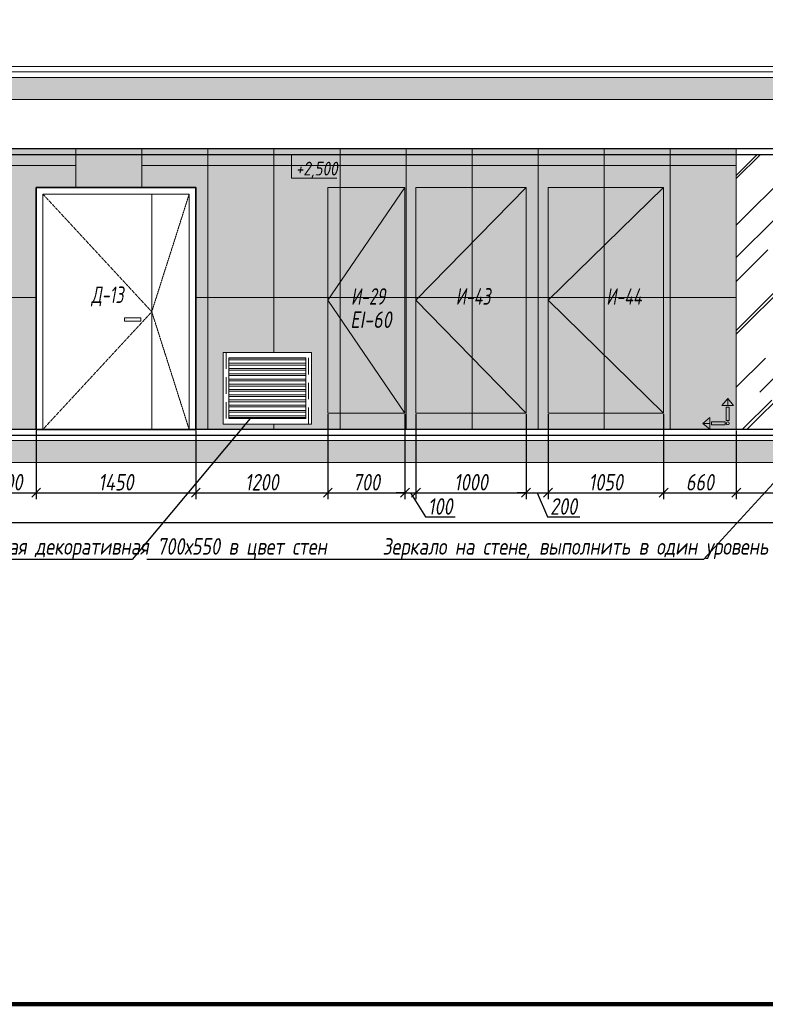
# Model space of a CAD drawing. Header units: millimetres. Extents: x -84210938 to 7466299, y -86687 to 22081.
# Tile 249 of 256: x 155086 to 161860, y -10017 to -1068. Entities that reach past the tile are written whole.
import ezdxf
from ezdxf import colors
from ezdxf.entities.mleader import LeaderData, LeaderLine
from ezdxf.math import Vec2, Vec3

# ---------------------------------------------------------------- set-up
doc = ezdxf.new("R2010")
doc.units = ezdxf.units.MM
for name, pattern in [('( Hidden )', [0.375, 0.25, -0.125]), ('DASHDOT', [25.4, 12.7, -6.35, 0, -6.35]), ('DASHED', [0.75, 0.5, -0.25])]:
    doc.linetypes.add(name, pattern=pattern)
doc.layers.get('Defpoints').update_dxf_attribs({"color": 31})
for name, color, linetype, lineweight in [('A-DETL-GENF', 7, 'Continuous', 5), ('meb', 26, 'Continuous', 15), ('nadpisi_v_tablice', 7, 'Continuous', 9), ('Двери', 7, 'Continuous', 5), ('Отделка стен', 253, 'Continuous', 0)]:
    doc.layers.add(name, color=color, linetype=linetype, lineweight=lineweight)
for name, color, linetype, lineweight, true_color in [('dim_obm', 7, 'Continuous', 9, 0x005700), ('dim_razv', 7, 'DASHDOT', 9, 0x285228), ('pol', 7, 'Continuous', 15, 0x55666d)]:
    doc.layers.add(name, color=color, linetype=linetype, lineweight=lineweight, true_color=true_color)
doc.styles.add('fl_iso paper', font='isocpeur.ttf', dxfattribs={"width": 0.8, "oblique": 10})
doc.styles.add('In tre', font='isocpeur.ttf', dxfattribs={"width": 0.8, "oblique": 10})
doc.dimstyles.new('In tre 1_50', dxfattribs={"dimtxt": 150, "dimasz": 80, "dimexe": 60, "dimexo": 10, "dimgap": 20, "dimtad": 1, "dimdec": 0, "dimrnd": 5, "dimzin": 0, "dimdsep": 46, "dimtxsty": 'fl_iso paper', "dimblk": 'OBLIQUE', "dimcen": 0, "dimdle": 60, "dimadec": 0, "dimazin": 0, "dimtfac": 1, "dimtdec": 0, "dimtofl": 0, "dimtmove": 1, "dimatfit": 1, "dimfxl": 40, "dimtolj": 1, "dimtzin": 0, "dimarcsym": 1})

# ---------------------------------------------------------------- blocks, each defined once
blk = doc.blocks.new('_Oblique')
at = {"color": 0, "linetype": 'ByBlock', "lineweight": -2}
blk.add_line((-0.5, -0.5), (0.5, 0.5), dxfattribs=at)
blk = doc.blocks.new('*D125')
at = {"layer": 'Defpoints', "color": 0, "linetype": 'ByBlock', "transparency": 16777216}
for p in [(153406, -5092.9), (175206, -5092.9), (175206, -5639.1)]:
    blk.add_point(p, dxfattribs=at)
at = {"layer": 'dim_razv', "color": 0, "linetype": 'ByBlock', "lineweight": -2, "transparency": 16777216}
for p, q in [((153406, -5102.9), (153406, -5699.1)), ((175206, -5102.9), (175206, -5699.1)), ((153346, -5639.1), (175266, -5639.1))]:
    blk.add_line(p, q, dxfattribs=at)
at = {"layer": 'dim_razv', "color": 0, "linetype": 'ByBlock', "lineweight": -2, "transparency": 16777216, "xscale": 80, "yscale": 80, "zscale": 80, "rotation": 180}
blk.add_blockref('_Oblique', (153406, -5639.1), dxfattribs=at)
at = {"layer": 'dim_razv', "color": 0, "linetype": 'ByBlock', "lineweight": -2, "transparency": 16777216, "xscale": 80, "yscale": 80, "zscale": 80}
blk.add_blockref('_Oblique', (175206, -5639.1), dxfattribs=at)
at = {"layer": 'dim_razv', "color": 0, "linetype": 'ByBlock', "transparency": 16777216, "insert": (164306, -5544.1), "char_height": 150, "attachment_point": 5, "style": 'fl_iso paper'}
blk.add_mtext('\\A1;21800', dxfattribs=at)
blk = doc.blocks.new('*D150')
at = {"layer": 'Defpoints', "color": 0, "linetype": 'ByBlock', "transparency": 16777216}
for p in [(154736, -4792.9), (155236, -4792.9), (155236, -5367.1)]:
    blk.add_point(p, dxfattribs=at)
at = {"layer": 'dim_razv', "color": 0, "linetype": 'ByBlock', "lineweight": -2, "transparency": 16777216}
for p, q in [((154736, -4802.9), (154736, -5427.1)), ((155236, -4802.9), (155236, -5427.1)), ((154676, -5367.1), (155296, -5367.1))]:
    blk.add_line(p, q, dxfattribs=at)
at = {"layer": 'dim_razv', "color": 0, "linetype": 'ByBlock', "lineweight": -2, "transparency": 16777216, "xscale": 80, "yscale": 80, "zscale": 80, "rotation": 180}
blk.add_blockref('_Oblique', (154736, -5367.1), dxfattribs=at)
at = {"layer": 'dim_razv', "color": 0, "linetype": 'ByBlock', "lineweight": -2, "transparency": 16777216, "xscale": 80, "yscale": 80, "zscale": 80}
blk.add_blockref('_Oblique', (155236, -5367.1), dxfattribs=at)
at = {"layer": 'dim_razv', "color": 0, "linetype": 'ByBlock', "transparency": 16777216, "insert": (154986, -5272.1), "char_height": 150, "attachment_point": 5, "style": 'fl_iso paper'}
blk.add_mtext('\\A1;500', dxfattribs=at)
blk = doc.blocks.new('*D151')
at = {"layer": 'Defpoints', "color": 0, "linetype": 'ByBlock', "transparency": 16777216}
for p in [(155236, -4792.9), (156686, -4792.9), (156686, -5367.1)]:
    blk.add_point(p, dxfattribs=at)
at = {"layer": 'dim_razv', "color": 0, "linetype": 'ByBlock', "lineweight": -2, "transparency": 16777216}
for p, q in [((155236, -4802.9), (155236, -5427.1)), ((156686, -4802.9), (156686, -5427.1)), ((155176, -5367.1), (156746, -5367.1))]:
    blk.add_line(p, q, dxfattribs=at)
at = {"layer": 'dim_razv', "color": 0, "linetype": 'ByBlock', "lineweight": -2, "transparency": 16777216, "xscale": 80, "yscale": 80, "zscale": 80, "rotation": 180}
blk.add_blockref('_Oblique', (155236, -5367.1), dxfattribs=at)
at = {"layer": 'dim_razv', "color": 0, "linetype": 'ByBlock', "lineweight": -2, "transparency": 16777216, "xscale": 80, "yscale": 80, "zscale": 80}
blk.add_blockref('_Oblique', (156686, -5367.1), dxfattribs=at)
at = {"layer": 'dim_razv', "color": 0, "linetype": 'ByBlock', "transparency": 16777216, "insert": (155961, -5272.1), "char_height": 150, "attachment_point": 5, "style": 'fl_iso paper'}
blk.add_mtext('\\A1;1450', dxfattribs=at)
blk = doc.blocks.new('*D152')
at = {"layer": 'Defpoints', "color": 0, "linetype": 'ByBlock', "transparency": 16777216}
for p in [(157886, -4642.9), (156686, -4792.9), (157886, -5367.1)]:
    blk.add_point(p, dxfattribs=at)
at = {"layer": 'dim_razv', "color": 0, "linetype": 'ByBlock', "lineweight": -2, "transparency": 16777216}
for p, q in [((157886, -4652.9), (157886, -5427.1)), ((156686, -4802.9), (156686, -5427.1)), ((156626, -5367.1), (157946, -5367.1))]:
    blk.add_line(p, q, dxfattribs=at)
at = {"layer": 'dim_razv', "color": 0, "linetype": 'ByBlock', "lineweight": -2, "transparency": 16777216, "xscale": 80, "yscale": 80, "zscale": 80, "rotation": 180}
blk.add_blockref('_Oblique', (156686, -5367.1), dxfattribs=at)
at = {"layer": 'dim_razv', "color": 0, "linetype": 'ByBlock', "lineweight": -2, "transparency": 16777216, "xscale": 80, "yscale": 80, "zscale": 80}
blk.add_blockref('_Oblique', (157886, -5367.1), dxfattribs=at)
at = {"layer": 'dim_razv', "color": 0, "linetype": 'ByBlock', "transparency": 16777216, "insert": (157286, -5272.1), "char_height": 150, "attachment_point": 5, "style": 'fl_iso paper'}
blk.add_mtext('\\A1;1200', dxfattribs=at)
blk = doc.blocks.new('*D153')
at = {"layer": 'Defpoints', "color": 0, "linetype": 'ByBlock', "transparency": 16777216}
for p in [(159686, -4642.9), (159886, -4642.9), (159886, -5367.1)]:
    blk.add_point(p, dxfattribs=at)
at = {"layer": 'dim_razv', "color": 0, "linetype": 'ByBlock', "lineweight": -2, "transparency": 16777216}
for p, q in [((159686, -4652.9), (159686, -5427.1)), ((159886, -4652.9), (159886, -5427.1)), ((159686, -5367.1), (159606, -5367.1)), ((159686, -5367.1), (159886, -5367.1)), ((159786, -5367.1), (159880.5, -5587.1)), ((159886, -5367.1), (159966, -5367.1)), ((159880.5, -5587.1), (160175, -5587.1))]:
    blk.add_line(p, q, dxfattribs=at)
at = {"layer": 'dim_razv', "color": 0, "linetype": 'ByBlock', "lineweight": -2, "transparency": 16777216, "xscale": 80, "yscale": 80, "zscale": 80}
blk.add_blockref('_Oblique', (159686, -5367.1), dxfattribs=at)
at = {"layer": 'dim_razv', "color": 0, "linetype": 'ByBlock', "lineweight": -2, "transparency": 16777216, "xscale": 80, "yscale": 80, "zscale": 80, "rotation": 180}
blk.add_blockref('_Oblique', (159886, -5367.1), dxfattribs=at)
at = {"layer": 'dim_razv', "color": 0, "linetype": 'ByBlock', "transparency": 16777216, "insert": (160027.8, -5492.1), "char_height": 150, "attachment_point": 5, "style": 'fl_iso paper'}
blk.add_mtext('\\A1;200', dxfattribs=at)
blk = doc.blocks.new('*D154')
at = {"layer": 'Defpoints', "color": 0, "linetype": 'ByBlock', "transparency": 16777216}
for p in [(159886, -4642.9), (160936, -4642.9), (160936, -5367.1)]:
    blk.add_point(p, dxfattribs=at)
at = {"layer": 'dim_razv', "color": 0, "linetype": 'ByBlock', "lineweight": -2, "transparency": 16777216}
for p, q in [((159886, -4652.9), (159886, -5427.1)), ((160936, -4652.9), (160936, -5427.1)), ((159826, -5367.1), (160996, -5367.1))]:
    blk.add_line(p, q, dxfattribs=at)
at = {"layer": 'dim_razv', "color": 0, "linetype": 'ByBlock', "lineweight": -2, "transparency": 16777216, "xscale": 80, "yscale": 80, "zscale": 80, "rotation": 180}
blk.add_blockref('_Oblique', (159886, -5367.1), dxfattribs=at)
at = {"layer": 'dim_razv', "color": 0, "linetype": 'ByBlock', "lineweight": -2, "transparency": 16777216, "xscale": 80, "yscale": 80, "zscale": 80}
blk.add_blockref('_Oblique', (160936, -5367.1), dxfattribs=at)
at = {"layer": 'dim_razv', "color": 0, "linetype": 'ByBlock', "transparency": 16777216, "insert": (160411, -5272.1), "char_height": 150, "attachment_point": 5, "style": 'fl_iso paper'}
blk.add_mtext('\\A1;1050', dxfattribs=at)
blk = doc.blocks.new('*D155')
at = {"layer": 'Defpoints', "color": 0, "linetype": 'ByBlock', "transparency": 16777216}
for p in [(160936, -4642.9), (161596, -4792.9), (161596, -5367.1)]:
    blk.add_point(p, dxfattribs=at)
at = {"layer": 'dim_razv', "color": 0, "linetype": 'ByBlock', "lineweight": -2, "transparency": 16777216}
for p, q in [((160936, -4652.9), (160936, -5427.1)), ((161596, -4802.9), (161596, -5427.1)), ((160876, -5367.1), (161656, -5367.1))]:
    blk.add_line(p, q, dxfattribs=at)
at = {"layer": 'dim_razv', "color": 0, "linetype": 'ByBlock', "lineweight": -2, "transparency": 16777216, "xscale": 80, "yscale": 80, "zscale": 80, "rotation": 180}
blk.add_blockref('_Oblique', (160936, -5367.1), dxfattribs=at)
at = {"layer": 'dim_razv', "color": 0, "linetype": 'ByBlock', "lineweight": -2, "transparency": 16777216, "xscale": 80, "yscale": 80, "zscale": 80}
blk.add_blockref('_Oblique', (161596, -5367.1), dxfattribs=at)
at = {"layer": 'dim_razv', "color": 0, "linetype": 'ByBlock', "transparency": 16777216, "insert": (161266, -5272.1), "char_height": 150, "attachment_point": 5, "style": 'fl_iso paper'}
blk.add_mtext('\\A1;660', dxfattribs=at)
blk = doc.blocks.new('*D156')
at = {"layer": 'Defpoints', "color": 0, "linetype": 'ByBlock', "transparency": 16777216}
for p in [(161596, -4792.9), (163296, -4792.9), (163296, -5367.1)]:
    blk.add_point(p, dxfattribs=at)
at = {"layer": 'dim_razv', "color": 0, "linetype": 'ByBlock', "lineweight": -2, "transparency": 16777216}
for p, q in [((161596, -4802.9), (161596, -5427.1)), ((163296, -4802.9), (163296, -5427.1)), ((161536, -5367.1), (163356, -5367.1))]:
    blk.add_line(p, q, dxfattribs=at)
at = {"layer": 'dim_razv', "color": 0, "linetype": 'ByBlock', "lineweight": -2, "transparency": 16777216, "xscale": 80, "yscale": 80, "zscale": 80, "rotation": 180}
blk.add_blockref('_Oblique', (161596, -5367.1), dxfattribs=at)
at = {"layer": 'dim_razv', "color": 0, "linetype": 'ByBlock', "lineweight": -2, "transparency": 16777216, "xscale": 80, "yscale": 80, "zscale": 80}
blk.add_blockref('_Oblique', (163296, -5367.1), dxfattribs=at)
at = {"layer": 'dim_razv', "color": 0, "linetype": 'ByBlock', "transparency": 16777216, "insert": (162446, -5272.1), "char_height": 150, "attachment_point": 5, "style": 'fl_iso paper'}
blk.add_mtext('\\A1;1700', dxfattribs=at)
blk = doc.blocks.new('*D309')
at = {"layer": 'Defpoints', "color": 0, "linetype": 'ByBlock', "transparency": 16777216}
for p in [(157886, -4642.9), (158586, -4642.9), (158586, -5367.1)]:
    blk.add_point(p, dxfattribs=at)
at = {"layer": 'dim_razv', "color": 0, "linetype": 'ByBlock', "lineweight": -2, "transparency": 16777216}
for p, q in [((157886, -4652.9), (157886, -5427.1)), ((158586, -4652.9), (158586, -5427.1)), ((157826, -5367.1), (158646, -5367.1))]:
    blk.add_line(p, q, dxfattribs=at)
at = {"layer": 'dim_razv', "color": 0, "linetype": 'ByBlock', "lineweight": -2, "transparency": 16777216, "xscale": 80, "yscale": 80, "zscale": 80, "rotation": 180}
blk.add_blockref('_Oblique', (157886, -5367.1), dxfattribs=at)
at = {"layer": 'dim_razv', "color": 0, "linetype": 'ByBlock', "lineweight": -2, "transparency": 16777216, "xscale": 80, "yscale": 80, "zscale": 80}
blk.add_blockref('_Oblique', (158586, -5367.1), dxfattribs=at)
at = {"layer": 'dim_razv', "color": 0, "linetype": 'ByBlock', "transparency": 16777216, "insert": (158236, -5272.1), "char_height": 150, "attachment_point": 5, "style": 'fl_iso paper'}
blk.add_mtext('\\A1;700', dxfattribs=at)
blk = doc.blocks.new('*D310')
at = {"layer": 'Defpoints', "color": 0, "linetype": 'ByBlock', "transparency": 16777216}
for p in [(158686, -4642.9), (159686, -4642.9), (159686, -5367.1)]:
    blk.add_point(p, dxfattribs=at)
at = {"layer": 'dim_razv', "color": 0, "linetype": 'ByBlock', "lineweight": -2, "transparency": 16777216}
for p, q in [((158686, -4652.9), (158686, -5427.1)), ((159686, -4652.9), (159686, -5427.1)), ((158626, -5367.1), (159746, -5367.1))]:
    blk.add_line(p, q, dxfattribs=at)
at = {"layer": 'dim_razv', "color": 0, "linetype": 'ByBlock', "lineweight": -2, "transparency": 16777216, "xscale": 80, "yscale": 80, "zscale": 80, "rotation": 180}
blk.add_blockref('_Oblique', (158686, -5367.1), dxfattribs=at)
at = {"layer": 'dim_razv', "color": 0, "linetype": 'ByBlock', "lineweight": -2, "transparency": 16777216, "xscale": 80, "yscale": 80, "zscale": 80}
blk.add_blockref('_Oblique', (159686, -5367.1), dxfattribs=at)
at = {"layer": 'dim_razv', "color": 0, "linetype": 'ByBlock', "transparency": 16777216, "insert": (159186, -5272.1), "char_height": 150, "attachment_point": 5, "style": 'fl_iso paper'}
blk.add_mtext('\\A1;1000', dxfattribs=at)
blk = doc.blocks.new('*D756')
at = {"layer": 'Defpoints', "color": 0, "linetype": 'ByBlock', "transparency": 16777216}
for p in [(158586, -4642.9), (158686, -4642.9), (158686, -5367.1)]:
    blk.add_point(p, dxfattribs=at)
at = {"layer": 'dim_razv', "color": 0, "linetype": 'ByBlock', "lineweight": -2, "transparency": 16777216}
for p, q in [((158586, -4652.9), (158586, -5427.1)), ((158686, -4652.9), (158686, -5427.1)), ((158586, -5367.1), (158506, -5367.1)), ((158586, -5367.1), (158686, -5367.1)), ((158636, -5367.1), (158772, -5587.1)), ((158686, -5367.1), (158766, -5367.1)), ((158772, -5587.1), (159042.5, -5587.1))]:
    blk.add_line(p, q, dxfattribs=at)
at = {"layer": 'dim_razv', "color": 0, "linetype": 'ByBlock', "lineweight": -2, "transparency": 16777216, "xscale": 80, "yscale": 80, "zscale": 80}
blk.add_blockref('_Oblique', (158586, -5367.1), dxfattribs=at)
at = {"layer": 'dim_razv', "color": 0, "linetype": 'ByBlock', "lineweight": -2, "transparency": 16777216, "xscale": 80, "yscale": 80, "zscale": 80, "rotation": 180}
blk.add_blockref('_Oblique', (158686, -5367.1), dxfattribs=at)
at = {"layer": 'dim_razv', "color": 0, "linetype": 'ByBlock', "transparency": 16777216, "insert": (158907.2, -5492.1), "char_height": 150, "attachment_point": 5, "style": 'fl_iso paper'}
blk.add_mtext('\\A1;100', dxfattribs=at)
blk = doc.blocks.new('1')
at = {"layer": 'pol', "linetype": 'ByBlock'}
h = blk.add_hatch(color=1, dxfattribs=at)
h.paths.add_polyline_path([(35776.4, 73135.4), (35803.1, 73135.4), (35803.1, 73259), (35776.4, 73259)])
h.paths.add_polyline_path([(35789.8, 73274.6), (35843.2, 73274.6), (35789.8, 73338.2)])
h.paths.add_polyline_path([(35789.8, 73274.6), (35736.3, 73274.6), (35789.8, 73338.2)])
edge = h.paths.add_edge_path()
edge.add_arc((35789.8, 73110.5), 13.4, 0, 360)
h = blk.add_hatch(color=1, dxfattribs=at)
h.paths.add_polyline_path([(35813.3, 73097.1), (35813.3, 73123.9), (35936.9, 73123.9), (35936.9, 73097.1)])
h.paths.add_polyline_path([(35952.5, 73110.5), (35952.5, 73164), (36016.1, 73110.5)])
h.paths.add_polyline_path([(35952.5, 73110.5), (35952.5, 73057), (36016.1, 73110.5)])
at = {"layer": 'pol', "color": 1, "linetype": 'ByBlock'}
for points in [[(35789.8, 73274.6), (35736.3, 73274.6), (35789.8, 73338.2), (35789.8, 73274.6)], [(35789.8, 73274.6), (35843.2, 73274.6), (35789.8, 73338.2), (35789.8, 73274.6)], [(35952.5, 73110.5), (35952.5, 73164), (36016.1, 73110.5), (35952.5, 73110.5)], [(35952.5, 73110.5), (35952.5, 73057), (36016.1, 73110.5), (35952.5, 73110.5)]]:
    blk.add_lwpolyline(points, dxfattribs=at)
for points in [[(35776.4, 73135.4), (35803.1, 73135.4), (35803.1, 73259), (35776.4, 73259)], [(35813.3, 73097.1), (35813.3, 73123.9), (35936.9, 73123.9), (35936.9, 73097.1)]]:
    blk.add_lwpolyline(points, close=True, dxfattribs=at)
blk.add_circle((35789.8, 73110.5), 13.4, dxfattribs=at)

msp = doc.modelspace()

# ---------------------------------------------------------------- hatches: boundary and pattern name
at = {"true_color": 0x5294a7}
h = msp.add_hatch(dxfattribs=at)
h.set_pattern_fill('AR-RROOF', color=135, scale=20, angle=45, style=0)
h.set_pattern_definition([(45, (-410, 0), (431.0523, 1149.4728), [7620, -1016, 2540, -508]), (45, (-111.86, 657.35), (-836.96, 118.5394), [1524, -167.64, 3048, -381]), (45, (-535.72, 484.93), (1627.2224, 2108.56414), [4064, -711.2, 2032, -508])])
h.paths.add_polyline_path([(161596, -2292.9), (163296, -2292.9), (163296, -4792.9), (161596, -4792.9)])
at = {"layer": 'A-DETL-GENF'}
h = msp.add_hatch(dxfattribs=at)
h.set_pattern_fill('ANSI35', color=256, scale=20, style=0)
h.set_pattern_definition([(45, (32423.26, -12634.1), (-89.80256, 89.80256), []), (45, (32513.07, -12634.1), (-89.80256, 89.80256), [158.75, -31.75, 0, -31.75])])
h.paths.add_polyline_path([(152547.4, -1792.9), (211214.9, -1792.9), (211214.9, -1592.9), (152547.4, -1592.9)])
h.paths.add_polyline_path([(152547.4, -5092.9), (211214.9, -5092.9), (211214.9, -4892.9), (152547.4, -4892.9)])
at = {"layer": 'dim_obm'}
msp.add_hatch(color=256, dxfattribs=at).paths.add_polyline_path([(157624.1, -2360.9), (157556, -2292.9), (157488, -2360.9), (157499.5, -2372.5), (157556, -2316), (157612.5, -2372.5)], flags=0)
at = {"layer": 'dim_razv', "true_color": 0xeceae4, "transparency": 33554687}
h = msp.add_hatch(dxfattribs=at)
h.set_pattern_fill('AR-SAND', color=254, scale=3, angle=315)
h.set_pattern_definition([(352.5, (-50, 0), (100.42605, 107.214405), [0, -115.824, 0, -129.54, 0, -123.825]), (322.5, (-50, 0), (247.41986, 56.70328), [0, -62.484, 0, -104.394, 0, -40.005]), (282.5, (-116.27, 66.27), (168.09969, -167.48995), [0, -38.1, 0, -137.16, 0, -179.07]), (272.5, (-116.27, 66.27), (209.26523, -114.68433), [0, -19.05, 0, -89.916, 0, -102.87])])
h.paths.add_polyline_path([(153406, -2242.9), (153686, -2242.9), (153686, -4792.9), (153406, -4792.9)])
h.paths.add_polyline_path([(154736, -4792.9), (154736, -2242.9), (161596, -2242.9), (161596, -4792.9), (156686, -4792.9), (156686, -2592.9), (155236, -2592.9), (155236, -4792.9)])
h.paths.add_polyline_path([(156936, -4742.9), (157736, -4742.9), (157736, -4092.9), (156936, -4092.9)], flags=16)
h.paths.add_polyline_path([(163296, -4792.9), (163296, -2242.9), (176036, -2242.9), (176036, -4792.9), (170136, -4792.9), (170136, -2592.9), (168686, -2592.9), (168686, -4792.9), (165916, -4792.9), (165916, -2612.9), (163956, -2612.9), (163956, -4792.9)])
h.paths.add_polyline_path([(170536, -4742.9), (171336, -4742.9), (171336, -4092.9), (170536, -4092.9)], flags=16)
h.paths.add_polyline_path([(177086, -2242.9), (178456, -2242.9), (178456, -4792.9), (177086, -4792.9)])
h.paths.add_polyline_path([(179506, -2242.9), (185631, -2242.9), (185631, -4792.9), (179506, -4792.9)])
h.paths.add_polyline_path([(182876.3, -3362.9), (183626.3, -3362.9), (183626.3, -4712.9), (182876.3, -4712.9)], flags=16)
h.paths.add_polyline_path([(186681, -2242.9), (193206, -2242.9), (193206, -4792.9), (186681, -4792.9)])
h.paths.add_polyline_path([(191051.3, -3362.9), (191801.3, -3362.9), (191801.3, -4712.9), (191051.3, -4712.9)], flags=16)
h.paths.add_polyline_path([(194256, -2242.9), (196706, -2242.9), (196706, -4792.9), (194256, -4792.9)])
h.paths.add_polyline_path([(197756, -2242.9), (205016, -2242.9), (205016, -4792.9), (197756, -4792.9)])
h.paths.add_polyline_path([(206066, -2242.9), (206566, -2242.9), (206566, -4792.9), (206066, -4792.9)])
h.paths.add_polyline_path([(207616, -2242.9), (210706, -2242.9), (210706, -4792.9), (207616, -4792.9)])
at = {"layer": 'dim_razv', "true_color": 0xcccccc}
h = msp.add_hatch(dxfattribs=at)
h.set_pattern_fill('AR-SAND', color=254, scale=3, angle=315)
h.set_pattern_definition([(352.5, (35309.76, -15931.53), (100.42605, 107.2144), [0, -115.824, 0, -129.54, 0, -123.825]), (322.5, (35309.76, -15931.53), (247.41986, 56.70328), [0, -62.484, 0, -104.394, 0, -40.005]), (282.5, (35243.49, -15865.26), (168.0997, -167.48995), [0, -38.1, 0, -137.16, 0, -179.07]), (272.5, (35243.49, -15865.26), (209.26523, -114.68433), [0, -19.05, 0, -89.916, 0, -102.87])])
h.paths.add_polyline_path([(156186.9, -3777.9), (156036.9, -3777.9), (156036.9, -3807.9), (156186.9, -3807.9)])
at = {"layer": 'meb', "lineweight": 13, "transparency": 33554687}
h = msp.add_hatch(dxfattribs=at)
h.set_pattern_fill('ANSI32', color=256, scale=5, angle=135)
h.set_pattern_definition([(180, (-76076.067, -1492.53), (-4e-15, -47.625), []), (180, (-76091.94, -1476.656), (-4e-15, -47.625), [])])
h.paths.add_polyline_path([(156986, -4692.9), (157686, -4692.9), (157686, -4142.9), (156986, -4142.9)])

# ---------------------------------------------------------------- linework, layer by layer
at = {"lineweight": 13}
for points in [[(152547.4, -1542.9), (211214.9, -1542.9), (211214.9, -1492.9), (152547.4, -1492.9)], [(211214.9, -1592.9), (152547.4, -1592.9), (152547.4, -1542.9), (211214.9, -1542.9)], [(152547.4, -1792.9), (211214.9, -1792.9), (211214.9, -1592.9), (152547.4, -1592.9)], [(153406, -1792.9), (210706, -1792.9), (210706, -2242.9), (153406, -2242.9)], [(154736, -4792.9), (154736, -2242.9), (161596, -2242.9), (161596, -4792.9), (156686, -4792.9), (156686, -2592.9), (155236, -2592.9), (155236, -4792.9)], [(161596, -2292.9), (163296, -2292.9), (163296, -4792.9), (161596, -4792.9)], [(157886, -4642.9), (157886, -2592.9), (158586, -2592.9), (158586, -4642.9)], [(158686, -4642.9), (158686, -2592.9), (159686, -2592.9), (159686, -4642.9)], [(159886, -4642.9), (159886, -2592.9), (160936, -2592.9), (160936, -4642.9)], [(155296, -2652.9), (156626, -2652.9), (156626, -4792.9), (155296, -4792.9)], [(156186.9, -3777.9), (156036.9, -3777.9), (156036.9, -3807.9), (156186.9, -3807.9)], [(156936, -4742.9), (157736, -4742.9), (157736, -4092.9), (156936, -4092.9)], [(156986, -4692.9), (157686, -4692.9), (157686, -4142.9), (156986, -4142.9)], [(152547.4, -5092.9), (211214.9, -5092.9), (211214.9, -4892.9), (152547.4, -4892.9)]]:
    msp.add_lwpolyline(points, close=True, dxfattribs=at)
at = {"lineweight": 30}
msp.add_lwpolyline([(210706, -2242.9), (153406, -2242.9), (153406, -2292.9), (210706, -2292.9)], close=True, dxfattribs=at)
at = {"lineweight": 35}
msp.add_lwpolyline([(155236, -2592.9), (156686, -2592.9), (156686, -4792.9), (155236, -4792.9)], close=True, dxfattribs=at)
at = {"lineweight": 13}
for points in [[(158586, -2592.9), (157886, -3617.9), (158586, -4642.9)], [(159686, -2592.9), (158686, -3617.9), (159686, -4642.9)], [(160936, -2592.9), (159886, -3617.9), (160936, -4642.9)], [(156286, -2652.9), (156286, -4792.9)], [(210906, -4842.9), (211214.9, -4842.9), (211214.9, -4892.9), (152547.4, -4892.9), (152547.4, -4842.9), (153206, -4842.9)], [(153406, -4842.9), (210706, -4842.9)]]:
    msp.add_lwpolyline(points, dxfattribs=at)
at = {"linetype": '( Hidden )', "lineweight": 13, "ltscale": 10}
for points in [[(155296, -2652.9), (156286, -3722.9), (155296, -4792.9)], [(156626, -2652.9), (156286, -3722.9), (156626, -4792.9)]]:
    msp.add_lwpolyline(points, dxfattribs=at)
at = {"lineweight": 30}
for points in [[(210706, -4792.9), (153406, -4792.9)], [(153406, -4842.9), (210706, -4842.9)]]:
    msp.add_lwpolyline(points, dxfattribs=at)
at = {"layer": 'Defpoints', "color": 1, "lineweight": 100}
msp.add_lwpolyline([(145825.4, -10016.5), (249195.3, -10016.5), (249195.3, 17359), (145825.4, 17359)], close=True, dxfattribs=at)
at = {"layer": 'Defpoints', "color": 8, "linetype": 'DASHED', "lineweight": 0, "ltscale": 300}
msp.add_lwpolyline([(156961, -4742.9), (157711, -4742.9), (157711, -4092.9), (156961, -4092.9)], close=True, dxfattribs=at)
at = {"layer": 'dim_obm'}
msp.add_lwpolyline([(157556, -2292.9), (157556, -2372.9), (157556, -2508.4), (157967, -2508.4)], dxfattribs=at)
at = {"layer": 'Отделка стен', "transparency": 33554687}
for points in [[(154996, -2242.9), (154996, -2392.9), (155596, -2392.9), (155596, -2242.9)], [(155596, -2242.9), (155596, -2592.9), (156196, -2592.9), (156196, -2242.9)], [(156196, -2242.9), (156196, -2392.9), (156796, -2392.9), (156796, -2242.9)], [(156796, -2242.9), (156796, -2392.9), (157396, -2392.9), (157396, -2242.9)], [(157396, -2242.9), (157396, -2392.9), (157996, -2392.9), (157996, -2242.9)], [(157996, -2242.9), (157996, -2392.9), (158596, -2392.9), (158596, -2242.9)], [(158596, -2242.9), (158596, -2392.9), (159196, -2392.9), (159196, -2242.9)], [(159196, -2242.9), (159196, -2392.9), (159796, -2392.9), (159796, -2242.9)], [(159796, -2242.9), (159796, -2392.9), (160396, -2392.9), (160396, -2242.9)], [(160396, -2242.9), (160396, -2392.9), (160996, -2392.9), (160996, -2242.9)], [(160996, -2242.9), (160996, -2392.9), (161596, -2392.9), (161596, -2242.9)], [(156796, -2392.9), (156796, -3592.9), (157396, -3592.9), (157396, -2392.9)], [(157396, -2392.9), (157396, -3592.9), (157996, -3592.9), (157996, -2392.9)], [(157996, -2392.9), (157996, -3592.9), (158596, -3592.9), (158596, -2392.9)], [(158596, -2392.9), (158596, -3592.9), (159196, -3592.9), (159196, -2392.9)], [(159196, -2392.9), (159196, -3592.9), (159796, -3592.9), (159796, -2392.9)], [(159796, -2392.9), (159796, -3592.9), (160396, -3592.9), (160396, -2392.9)], [(160396, -2392.9), (160396, -3592.9), (160996, -3592.9), (160996, -2392.9)], [(160996, -2392.9), (160996, -3592.9), (161596, -3592.9), (161596, -2392.9)], [(157996, -3592.9), (157996, -4792.9), (158596, -4792.9), (158596, -3592.9)], [(158596, -3592.9), (158596, -4792.9), (159196, -4792.9), (159196, -3592.9)], [(159196, -3592.9), (159196, -4792.9), (159796, -4792.9), (159796, -3592.9)], [(159796, -3592.9), (159796, -4792.9), (160396, -4792.9), (160396, -3592.9)], [(160396, -3592.9), (160396, -4792.9), (160996, -4792.9), (160996, -3592.9)], [(160996, -3592.9), (160996, -4792.9), (161596, -4792.9), (161596, -3592.9)]]:
    msp.add_lwpolyline(points, close=True, dxfattribs=at)
for points in [[(155596, -2592.9), (155596, -2392.9), (154996, -2392.9), (154996, -3592.9), (155236, -3592.9)], [(156686, -3592.9), (156796, -3592.9), (156796, -2392.9), (156196, -2392.9), (156196, -2592.9)], [(155236, -3592.9), (154996, -3592.9), (154996, -4792.9), (155236, -4792.9)], [(156686, -4792.9), (156796, -4792.9), (156796, -3592.9), (156686, -3592.9)], [(157396, -4092.9), (157396, -3592.9), (156796, -3592.9), (156796, -4792.9), (157396, -4792.9), (157396, -4742.9)], [(157396, -4742.9), (157396, -4792.9), (157996, -4792.9), (157996, -3592.9), (157396, -3592.9), (157396, -4092.9)]]:
    msp.add_lwpolyline(points, dxfattribs=at)

# ---------------------------------------------------------------- block references
at = {"linetype": 'ByBlock', "xscale": -0.9938708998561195, "yscale": 0.9938708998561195, "zscale": 0.9938708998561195}
msp.add_blockref('1', (197089, -77399.2), dxfattribs=at)

# ---------------------------------------------------------------- texts
at = {"layer": 'dim_obm', "insert": (157594.4, -2359.2), "char_height": 125, "attachment_point": 1, "line_spacing_factor": 0.666667, "style": 'fl_iso paper'}
msp.add_mtext('+2,500', dxfattribs=at)
at = {"layer": 'nadpisi_v_tablice', "lineweight": 18, "attachment_point": 1, "style": 'fl_iso paper'}
for s, insert, char_height, width in [('\\pi1232.9;Условные обозначения систем ОВиК', (110923.7, -1449.4), 400, 9720.362), ('\\pi1853.2;Обозначение \\P\\pi1685.2;и изображение', (108648.8, -2794.1), 300, 5595.365)]:
    msp.add_mtext(s, dxfattribs=dict(at, insert=insert, char_height=char_height, width=width))
at = {"layer": 'Двери', "lineweight": 0, "char_height": 150, "attachment_point": 5, "style": 'fl_iso paper'}
for s, insert in [('{\\W0.7;Д-13}', (155883, -3583.5)), ('{\\W0.7;И-29}', (158251.7, -3583.5)), ('{\\W0.7;И-43}', (159205.5, -3583.5)), ('{\\W0.7;И-44}', (160575.2, -3583.5))]:
    msp.add_mtext_dynamic_manual_height_columns(s, width=190.261, gutter_width=1350, heights=[0], dxfattribs=dict(at, insert=insert))
at = {"layer": 'Двери', "lineweight": 0, "insert": (158277.8, -3794.8), "char_height": 150, "width": 190.261, "attachment_point": 5, "style": 'fl_iso paper'}
msp.add_mtext('EI-60', dxfattribs=at)

# ---------------------------------------------------------------- dimensions: what is measured, and where the dimension line sits
at = {"layer": 'dim_razv', "linetype": 'ByBlock'}
for base, p1, p2, picture, middle in [((157886, -5367.1), (156686, -4792.9), (157886, -4642.9), '*D152', (157286, -5272.1)), ((158586, -5367.1), (157886, -4642.9), (158586, -4642.9), '*D309', (158236, -5272.1)), ((159686, -5367.1), (158686, -4642.9), (159686, -4642.9), '*D310', (159186, -5272.1)), ((160936, -5367.1), (159886, -4642.9), (160936, -4642.9), '*D154', (160411, -5272.1)), ((161596, -5367.1), (160936, -4642.9), (161596, -4792.9), '*D155', (161266, -5272.1)), ((155236, -5367.1), (154736, -4792.9), (155236, -4792.9), '*D150', (154986, -5272.1)), ((156686, -5367.1), (155236, -4792.9), (156686, -4792.9), '*D151', (155961, -5272.1)), ((163296, -5367.1), (161596, -4792.9), (163296, -4792.9), '*D156', (162446, -5272.1)), ((175206, -5639.1), (153406, -5092.9), (175206, -5092.9), '*D125', (164306, -5544.1))]:
    dim = msp.add_linear_dim(base=base, p1=p1, p2=p2, dimstyle='In tre 1_50', dxfattribs=at)
    dim.commit()
    dim.dimension.update_dxf_attribs({"geometry": picture, "text_midpoint": middle})
for base, p1, p2, picture, middle in [((158686, -5367.1), (158586, -4642.9), (158686, -4642.9), '*D756', (158792, -5587.1)), ((159886, -5367.1), (159686, -4642.9), (159886, -4642.9), '*D153', (159900.5, -5587.1))]:
    dim = msp.add_linear_dim(base=base, p1=p1, p2=p2, dimstyle='In tre 1_50', dxfattribs=at)
    dim.commit()
    dim.dimension.update_dxf_attribs({"geometry": picture, "text_midpoint": middle, "dimtype": 160})

# ---------------------------------------------------------------- leaders
at = {"layer": 'dim_razv', "color": 0, "linetype": 'ByBlock'}
ml = msp.add_multileader_mtext('Standard', dxfattribs=at)
ml.set_content('Решетка вентиляционная декоративная 850х400 в цвет стен', style='In tre')
ml.set_leader_properties()
ml.build(insert=Vec2(0, 0))
ml.multileader.update_dxf_attribs({"text_left_attachment_type": 6, "text_right_attachment_type": 6, "dogleg_length": 1, "arrow_head_size": 0, "scale": 50})
ctx = ml.context
ctx.base_point, ctx.scale, ctx.char_height, ctx.arrow_head_size, ctx.landing_gap_size, ctx.plane_origin = Vec3(159670.8, -762.6), 50, 150, 0, 4.5, Vec3(169161.1, -2850.3)
ctx.left_attachment, ctx.right_attachment = 6, 6
notes = []
notes.append((ctx, [(0, (1, 1, 0), (162578.1, -762.6), (-1, 0), 50, [(1, [(162936, -2092.9)], 0, [])])]))
ctx.mtext.insert, ctx.mtext.width, ctx.mtext.defined_height, ctx.mtext.flow_direction = Vec3(159675.3, -567.6), 2996.732, 696.6, 5
ml = msp.add_multileader_mtext('Standard', dxfattribs=at)
ml.set_content('Решетка вентиляционная декоративная 700х550 в цвет стен', style='In tre')
ml.set_leader_properties()
ml.build(insert=Vec2(0, 0))
ml.multileader.update_dxf_attribs({"text_left_attachment_type": 6, "text_right_attachment_type": 6, "dogleg_length": 1, "arrow_head_size": 0, "scale": 50})
ctx = ml.context
ctx.base_point, ctx.scale, ctx.char_height, ctx.arrow_head_size, ctx.landing_gap_size, ctx.plane_origin = Vec3(153211.1, -5975.2), 50, 150, 0, 4.5, Vec3(162642.7, -7769.7)
ctx.left_attachment, ctx.right_attachment = 6, 6
notes.append((ctx, [(0, (1, 1, 0), (156106.4, -5975.2), (-1, 0), 50, [(1, [(157181, -4692.9)], 0, [])])]))
ctx.mtext.insert, ctx.mtext.width, ctx.mtext.defined_height, ctx.mtext.flow_direction = Vec3(153215.6, -5780.2), 2949.976, 696.6, 5
ml = msp.add_multileader_mtext('Standard', dxfattribs=at)
ml.set_content('Зеркало на стене, выполнить в один уровень с отделкой стен', style='In tre')
ml.set_leader_properties()
ml.build(insert=Vec2(0, 0))
ml.multileader.update_dxf_attribs({"text_left_attachment_type": 6, "text_right_attachment_type": 6, "dogleg_length": 1, "arrow_head_size": 0, "scale": 50})
ctx = ml.context
ctx.base_point, ctx.scale, ctx.char_height, ctx.arrow_head_size, ctx.landing_gap_size, ctx.plane_origin = Vec3(158376.6, -5975.2), 50, 150, 0, 4.5, Vec3(167928.6, -7769.7)
ctx.left_attachment, ctx.right_attachment = 6, 6
notes.append((ctx, [(0, (1, 1, 0), (161299.2, -5975.2), (-1, 0), 50, [(1, [(162466.9, -4692.9)], 0, [])])]))
ctx.mtext.insert, ctx.mtext.width, ctx.mtext.defined_height, ctx.mtext.flow_direction = Vec3(158381.1, -5780.2), 3043.138, 696.6, 5
for ctx, leaders in notes:
    for number, flags, end, landing, length, lines in leaders:
        leader = LeaderData()
        leader.index, (leader.has_last_leader_line, leader.has_dogleg_vector, leader.attachment_direction) = number, flags
        leader.last_leader_point, leader.dogleg_vector, leader.dogleg_length = Vec3(end), Vec3(landing), length
        for number, points, colour, breaks in lines:
            line = LeaderLine()
            line.index, line.vertices, line.color, line.breaks = number, Vec3.list(points), colors.encode_raw_color(colour), breaks
            leader.lines.append(line)
        ctx.leaders.append(leader)

doc.saveas('drawing.dxf')
